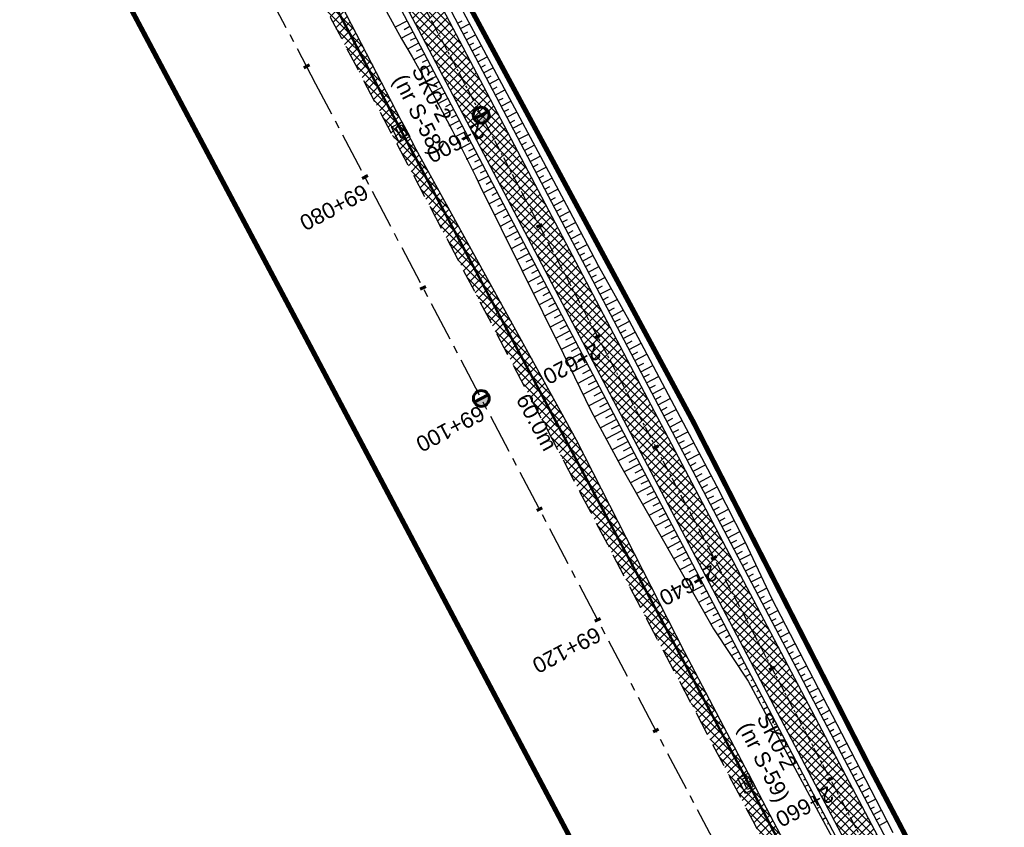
# Model space of a CAD drawing. Header units: metres. Extents: x 7529682 to 7533711, y 5721186 to 5727842.
# Tile 39 of 110: x 7530891 to 7530970, y 5725446 to 5725511. Entities that reach past the tile are written whole.
import ezdxf

# ---------------------------------------------------------------- set-up
doc = ezdxf.new("R2010")
doc.units = ezdxf.units.M
for name, pattern in [('817-dzialki-09-05-04$0$HIDDEN', [0.375, 0.25, -0.125]), ('CENTER', [50.8, 31.75, -6.35, 6.35, -6.35]), ('HIDDEN', [9.525, 6.35, -3.175])]:
    doc.linetypes.add(name, pattern=pattern)
for name, color, linetype in [('C-DROGI-SYTUACJA-ETYKIETY', 7, 'Continuous'), ('D-hatch-pobocza', 131, 'Continuous'), ('D-pobocza', 7, 'Continuous'), ('D-skarpa', 7, 'Continuous'), ('D-skarpa-kreskowanie', 7, 'Continuous')]:
    doc.layers.add(name, color=color, linetype=linetype)
doc.layers.add('D-hatch-ciag-pieszo-rowerowy', color=7, linetype='Continuous', lineweight=13, true_color=0xff9f80)
doc.layers.add('D-LR-etap-III', color=7, linetype='817-dzialki-09-05-04$0$HIDDEN', lineweight=50, true_color=0xff1aff)
for name, color, linetype, lineweight in [('D-krawędzie', 7, 'Continuous', 30), ('D-obrzeża', 7, 'Continuous', 30), ('D-oś', 10, 'CENTER', 30), ('Sieci-T-kanal technologiczny', 4, 'kt kanał technologiczny', 30)]:
    doc.layers.add(name, color=color, linetype=linetype, lineweight=lineweight)
for name, color, linetype, true_color in [('D-opis-KT-dlugosci', 7, 'Continuous', 0xff8000), ('D-opis-KT-studnie', 7, 'Continuous', 0xff8000), ('poprzeczki', 7, 'Continuous', 0x0000c7)]:
    doc.layers.add(name, color=color, linetype=linetype, true_color=true_color)
doc.styles.add('ARIAL', font='arial.ttf', dxfattribs={"height": 1})
doc.styles.get("Standard").update_dxf_attribs({"font": 'arial.ttf'})
doc.linetypes.add('kt kanał technologiczny', pattern='A,1,-0.8,["kt",Standard,S=0.5,R=0,X=-0.7,Y=-0.15],-0.3', length=2.1)
pattern_1 = [(45, (0, 0), (-0.33675960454, 0.33675960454), []), (135, (0, 0), (-0.33675960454, -0.33675960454), [])]

# ---------------------------------------------------------------- blocks, each defined once
blk = doc.blocks.new('kilometraz')
at = {"linetype": 'ByBlock', "lineweight": -2}
blk.add_hatch(color=0, dxfattribs=at).paths.add_polyline_path([(0, -0.28125, 0.41421356), (0.28125, 0, 0.41421356), (0, 0.28125)])
at = {"color": 0, "linetype": 'ByBlock', "lineweight": -2}
blk.add_line((0, 0.28125), (0, -0.28125), dxfattribs=at)
blk.add_circle((0, 0), 0.28125, dxfattribs=at)
blk = doc.blocks.new('AeccTickLine')
at = {"color": 0, "linetype": 'ByBlock', "lineweight": -2}
blk.add_line((0, 1), (0, -1), dxfattribs=at)
blk = doc.blocks.new('SKR2')
at = {"layer": 'Sieci-T-kanal technologiczny', "color": 2, "lineweight": 25}
for points in [[(0.028, -0.188), (0.958, -1.153), (0.282, -1.805), (-0.648, -0.84)], [(-0.038, -0.537), (0.607, -1.206), (0.233, -1.567), (-0.412, -0.898)]]:
    blk.add_lwpolyline(points, close=True, dxfattribs=at)
blk.add_lwpolyline([(-0.09, -1.232), (0.285, -0.872)], dxfattribs=at)

msp = doc.modelspace()

# ---------------------------------------------------------------- hatches: boundary and pattern name
at = {"layer": 'D-hatch-ciag-pieszo-rowerowy'}
h = msp.add_hatch(dxfattribs=at)
h.set_pattern_fill('ANSI37', color=256, scale=0.15, style=0)
h.set_pattern_definition(pattern_1)
h.paths.add_polyline_path([(7530908.012, 5725550.564), (7530907.843, 5725555.506, 0.112773), (7530906.702, 5725559.812), (7530903.597, 5725565.724, -0.119345), (7530903.024, 5725568.007), (7530902.99, 5725572.112), (7530902.831, 5725572.036), (7530899.665, 5725570.523), (7530904.4, 5725561.506, -0.112773), (7530906.681, 5725552.894), (7530906.773, 5725550.234, 0.113466), (7530910.233, 5725537.244), (7530924.386, 5725510.469), (7530927.177, 5725505.157), (7530928.436, 5725505.448), (7530925.491, 5725511.052), (7530911.472, 5725537.574, -0.113466)])
h.paths.add_polyline_path([(7530906.773, 5725550.234), (7530906.681, 5725552.894, 0.112773), (7530904.4, 5725561.506), (7530899.665, 5725570.523), (7530898.537, 5725569.984), (7530903.161, 5725561.178, -0.112773), (7530905.442, 5725552.566), (7530905.533, 5725549.904, 0.113466), (7530908.993, 5725536.913), (7530923.28, 5725509.886), (7530925.918, 5725504.866), (7530927.177, 5725505.157), (7530924.386, 5725510.469), (7530910.233, 5725537.244, -0.113466)])
h = msp.add_hatch(dxfattribs=at)
h.set_pattern_fill('ANSI37', color=256, scale=0.15, style=0)
h.set_pattern_definition(pattern_1)
h.paths.add_polyline_path([(7530928.436, 5725505.448), (7530927.177, 5725505.157), (7530956.378, 5725449.593), (7530965.549, 5725432.2), (7530966.879, 5725432.357), (7530957.484, 5725450.176)])
h.paths.add_polyline_path([(7530927.177, 5725505.157), (7530925.918, 5725504.866), (7530955.272, 5725449.011), (7530964.218, 5725432.043), (7530965.549, 5725432.2), (7530956.378, 5725449.593)])
at = {"layer": 'D-hatch-pobocza'}
h = msp.add_hatch(dxfattribs=at)
h.set_pattern_fill('ANSI37', color=256, scale=0.15, style=0)
h.set_pattern_definition(pattern_1)
h.paths.add_polyline_path([(7531057.01, 5725246.72), (7531044.19, 5725271.11), (7531030.97, 5725296.42), (7531019.37, 5725318.31), (7531007.54, 5725340.71), (7530994.47, 5725365.47), (7530982.58, 5725387.65), (7530971.81, 5725408.22), (7530959.96, 5725430.76), (7530944.54, 5725460.14), (7530935.92, 5725477.07), (7530923.1, 5725500.31), (7530908, 5725529.49), (7530889.658, 5725563.375), (7530889.586, 5725561.257), (7530918.172, 5725507.178), (7530950.163, 5725446.305), (7530993.419, 5725364.265), (7531022.766, 5725308.719), (7531053.81, 5725249.872), (7531081.166, 5725197.875), (7531103.902, 5725154.541), (7531128.123, 5725108.448), (7531149.321, 5725068.209), (7531151.44, 5725067.36), (7531152.004, 5725067.286), (7531141.2, 5725086.69), (7531129.87, 5725108.78), (7531118.46, 5725130.11), (7531107.39, 5725151.39), (7531095.36, 5725174.01), (7531083.61, 5725196.49), (7531071.56, 5725218.8)])

# ---------------------------------------------------------------- linework, layer by layer
at = {"layer": 'D-krawędzie', "linetype": 'HIDDEN', "ltscale": 0.3, "flags": 128}
msp.add_lwpolyline([(7530572.01, 5726166.06), (7530599.74, 5726113.52), (7530641.555, 5726032.008), (7530660.961, 5725995.07), (7530689.128, 5725941.54), (7530707.336, 5725907.032), (7530725.256, 5725873.093), (7530743.97, 5725837.654), (7530770.527, 5725787.119), (7530787.864, 5725754.267), (7530809.898, 5725712.542), (7530824.739, 5725684.389), (7530840.856, 5725653.693), (7530860.675, 5725616.154), (7530865.283, 5725607.394), (7530878.05, 5725583.08), (7530918.172, 5725507.178), (7530950.163, 5725446.305), (7530993.419, 5725364.265), (7531022.766, 5725308.719), (7531053.81, 5725249.872), (7531081.166, 5725197.875), (7531103.902, 5725154.541), (7531128.123, 5725108.448), (7531149.3, 5725068.25), (7531167.38, 5725033.767), (7531197.165, 5724976.988), (7531228.151, 5724918.034), (7531253.153, 5724870.491), (7531286.796, 5724806.654), (7531306.74, 5724768.665), (7531335.094, 5724714.652), (7531357.319, 5724672.439), (7531373.645, 5724641.454), (7531392.162, 5724605.999), (7531418.48, 5724555.853), (7531439.727, 5724515.582), (7531476.36, 5724446.19), (7531491.8, 5724416.76), (7531531.9, 5724339.933), (7531557.227, 5724291.659), (7531569.852, 5724267.577), (7531591.376, 5724226.548), (7531610.004, 5724191.103), (7531616.883, 5724177.999), (7531629.985, 5724153.025), (7531641.007, 5724132.022), (7531664.906, 5724087.617), (7531677.644, 5724064.786), (7531683.112, 5724054.988), (7531686.753, 5724048.18), (7531695.448, 5724031.697), (7531703.749, 5724015.917), (7531709.214, 5724005.514), (7531719.389, 5723986.147), (7531726.295, 5723973), (7531732.741, 5723960.736), (7531735.13, 5723956.19)], dxfattribs=at)
at = {"layer": 'D-LR-etap-III', "ltscale": 10, "flags": 128}
msp.add_lwpolyline([(7531750.474, 5723895.103, 0.4, 0.4, 0), (7531750.505, 5723895.13, 0.4, 0.4, 0), (7531682.71, 5724022.92, 0.4, 0.4, 0), (7531619.177, 5724147.204, 0.4, 0.4, 0), (7531592.309, 5724198.489, 0.4, 0.4, 0), (7531553.264, 5724272.919, 0.4, 0.4, 0), (7531504.02, 5724366.79, 0.4, 0.4, 0), (7531482.09, 5724407.62, 0.4, 0.4, 0), (7531412.35, 5724541.183, 0.4, 0.4, 0), (7531388.464, 5724586.93, 0.4, 0.4, 0), (7531345.12, 5724669.94, 0.4, 0.4, 0), (7531127.66, 5725081.67, 0.4, 0.4, 0), (7531059.253, 5725211.041, 0.4, 0.4, 0), (7531008.007, 5725307.954, 0.4, 0.4, 0), (7530964.182, 5725390.836, 0.4, 0.4, 0), (7530914.557, 5725484.684, 0.4, 0.4, 0), (7530865.243, 5725577.494, 0.4, 0.4, 0), (7530840.085, 5725624.059, 0.4, 0.4, 0), (7530802.56, 5725694.925, 0.4, 0.4, 0), (7530755.54, 5725787.51, 0.4, 0.4, 0), (7530708.718, 5725876.303, 0.4, 0.4, 0), (7530695.12, 5725902.09, 0.4, 0.4, 0), (7530642.914, 5726001.078, 0.4, 0.4, 0), (7530634.935, 5726016.147, 0.4, 0.4, 0), (7530610.82, 5726061.93, 0.4, 0.4, 0), (7530610.82, 5726061.93, 0.4, 0.4, 0), (7530607.21, 5726063.51, 0.4, 0.4, 0), (7530597.42, 5726080.68, 0.4, 0.4, 0), (7530591.16, 5726088.44, 0.4, 0.4, 0), (7530581.28, 5726107.21, 0.4, 0.4, 0), (7530571.29, 5726130.56, 0.4, 0.4, 0), (7530549.555, 5726171.527, 0.4, 0.4, 0), (7530531.014, 5726206.474, 0.4, 0.4, 0), (7530516.461, 5726236.017, 0.4, 0.4, 0), (7530500.799, 5726266.141, 0.4, 0.4, 0), (7530491.35, 5726283.94, 0.4, 0.4, 0), (7530482.4, 5726303.41, 0.4, 0.4, 0), (7530482.4, 5726303.41, 0.4, 0.4, 0), (7530450.41, 5726357.28, 0.4, 0.4, 0), (7530397.759, 5726458.5, 0.4, 0.4, 0), (7530334.708, 5726583.665, 0.4, 0.4, 0), (7530303.939, 5726645.168, 0.4, 0.4, 0), (7530300.51, 5726651.778, 0.4, 0.4, 0), (7530289.214, 5726671.967, 0.4, 0.4, 0), (7530281.54, 5726685.57, 0.4, 0.4, 0), (7530261.371, 5726724.163, 0.4, 0.4, 0), (7530254.03, 5726738.21, 0.4, 0.4, 0), (7530197.22, 5726845.06, 0.4, 0.4, 0), (7530194.71, 5726849.15, 0.4, 0.4, 0), (7530195.92, 5726850.75, 0.4, 0.4, 0), (7530170.547, 5726892.961, 0.4, 0.4, 0), (7530143.175, 5726945.066, 0.4, 0.4, 0), (7530105.06, 5727018.32, 0.4, 0.4, 0), (7530100.06, 5727027.16, 0.4, 0.4, 0), (7530062.319, 5727099.625, 0.4, 0.4, 0), (7530015.379, 5727189.42, 0.4, 0.4, 0), (7529983.208, 5727250.207, 0.4, 0.4, 0), (7529953.284, 5727306.747, 0.4, 0.4, 0), (7529900.671, 5727406.159, 0.4, 0.4, 0), (7529890.63, 5727425.131, 0.4, 0.4, 0), (7529875.155, 5727454.426, 0.4, 0.4, 0), (7529857.56, 5727487.787, 0.4, 0.4, 0), (7529835.194, 5727530.193, 0.4, 0.4, 0), (7529811.741, 5727574.662, 0.4, 0.4, 0), (7529792.102, 5727611.923, 0.4, 0.4, 0), (7529768.066, 5727657.47, 0.4, 0.4, 0), (7529755.211, 5727682.131, 0.4, 0.4, 0), (7529753.31, 5727681.13, 0.4, 0.4, 0), (7529739.21, 5727707.77, 0.4, 0.4, 0), (7529735.395, 5727711.252, 0.4, 0.4, 0), (7529725.42, 5727730.2, 0.4, 0.4, 0), (7529723.55, 5727729.88, 0.4, 0.4, 0), (7529695.567, 5727782.932, 0.4, 0.4, 0), (7529717.68, 5727794.024, 0.4, 0.4, 0), (7529736.275, 5727758.647, 0.4, 0.4, 0), (7529736.275, 5727758.647, 0.4, 0.4, 0), (7529744.511, 5727750.406, 0.4, 0.4, 0), (7529744.511, 5727750.406, 0.4, 0.4, 0), (7529750.283, 5727738.55, 0.4, 0.4, 0), (7529777.109, 5727687.569, 0.4, 0.4, 0), (7529796.515, 5727651.33, 0.4, 0.4, 0), (7529814.938, 5727616.793, 0.4, 0.4, 0), (7529839.007, 5727572.304, 0.4, 0.4, 0), (7529860.618, 5727532.509, 0.4, 0.4, 0), (7529882.349, 5727491.504, 0.4, 0.4, 0), (7529904.865, 5727449.096, 0.4, 0.4, 0), (7529920.747, 5727418.885, 0.4, 0.4, 0), (7529946.677, 5727368.547, 0.4, 0.4, 0), (7529972.025, 5727320.573, 0.4, 0.4, 0), (7529987.74, 5727290.153, 0.4, 0.4, 0), (7529996.497, 5727273.662, 0.4, 0.4, 0), (7530017.541, 5727234.203, 0.4, 0.4, 0), (7530033.054, 5727204.864, 0.4, 0.4, 0), (7530051.623, 5727170.223, 0.4, 0.4, 0), (7530069.277, 5727137.016, 0.4, 0.4, 0), (7530089.385, 5727097.534, 0.4, 0.4, 0), (7530109.713, 5727060.747, 0.4, 0.4, 0), (7530136.77, 5727011.64, 0.4, 0.4, 0), (7530162.447, 5726962.744, 0.4, 0.4, 0), (7530187.674, 5726916.992, 0.4, 0.4, 0), (7530207.821, 5726879.335, 0.4, 0.4, 0), (7530230.626, 5726834.519, 0.4, 0.4, 0), (7530262.288, 5726776.618, 0.4, 0.4, 0), (7530277.51, 5726760.213, 0.4, 0.4, 0), (7530286.037, 5726744.107, 0.4, 0.4, 0), (7530288.097, 5726735.884, 0.4, 0.4, 0), (7530290.394, 5726725.047, 0.4, 0.4, 0), (7530296.177, 5726713.583, 0.4, 0.4, 0), (7530302.726, 5726701.182, 0.4, 0.4, 0), (7530325.685, 5726657.466, 0.4, 0.4, 0), (7530343.244, 5726623.649, 0.4, 0.4, 0), (7530360.23, 5726591.747, 0.4, 0.4, 0), (7530383.209, 5726548.059, 0.4, 0.4, 0), (7530406.018, 5726503.606, 0.4, 0.4, 0), (7530427.465, 5726462.62, 0.4, 0.4, 0), (7530447.928, 5726424.388, 0.4, 0.4, 0), (7530471.127, 5726379.921, 0.4, 0.4, 0), (7530490.501, 5726343.033, 0.4, 0.4, 0), (7530509.499, 5726306.733, 0.4, 0.4, 0), (7530529.89, 5726267.244, 0.4, 0.4, 0), (7530543.852, 5726238.99, 0.4, 0.4, 0), (7530554.809, 5726218.944, 0.4, 0.4, 0), (7530559.027, 5726212.223, 0.4, 0.4, 0), (7530563.061, 5726206.41, 0.4, 0.4, 0), (7530566.934, 5726200.464, 0.4, 0.4, 0), (7530569.771, 5726194.902, 0.4, 0.4, 0), (7530571.473, 5726191.282, 0.4, 0.4, 0), (7530572.839, 5726188.025, 0.4, 0.4, 0), (7530575.295, 5726182.035, 0.4, 0.4, 0), (7530579.737, 5726173.306, 0.4, 0.4, 0), (7530583.3, 5726167.41, 0.4, 0.4, 0), (7530593.4, 5726163.33, 0.4, 0.4, 0), (7530598.618, 5726155.264, 0.4, 0.4, 0), (7530608.258, 5726140.497, 0.4, 0.4, 0), (7530603.27, 5726136.83, 0.4, 0.4, 0), (7530606.53, 5726131.84, 0.4, 0.4, 0), (7530604.239, 5726124.217, 0.4, 0.4, 0), (7530605.847, 5726121.63, 0.4, 0.4, 0), (7530608.972, 5726116.164, 0.4, 0.4, 0), (7530618.114, 5726097.791, 0.4, 0.4, 0), (7530651.213, 5726034.96, 0.4, 0.4, 0), (7530670.244, 5725998.611, 0.4, 0.4, 0), (7530698.075, 5725945.953, 0.4, 0.4, 0), (7530716.506, 5725911.305, 0.4, 0.4, 0), (7530735.223, 5725875.667, 0.4, 0.4, 0), (7530752.504, 5725842.155, 0.4, 0.4, 0), (7530778.311, 5725793.501, 0.4, 0.4, 0), (7530797.5, 5725756.382, 0.4, 0.4, 0), (7530812.519, 5725728.289, 0.4, 0.4, 0), (7530820.039, 5725713.16, 0.4, 0.4, 0), (7530822.422, 5725710.194, 0.4, 0.4, 0), (7530833.155, 5725688.801, 0.4, 0.4, 0), (7530849.629, 5725656.159, 0.4, 0.4, 0), (7530867.983, 5725621.964, 0.4, 0.4, 0), (7530872.63, 5725612.888, 0.4, 0.4, 0), (7530880.354, 5725597.595, 0.4, 0.4, 0), (7530883.839, 5725593.389, 0.4, 0.4, 0), (7530891.782, 5725587.763, 0.4, 0.4, 0), (7530895.039, 5725584.281, 0.4, 0.4, 0), (7530897.034, 5725580.941, 0.4, 0.4, 0), (7530900.952, 5725579.946, 0.4, 0.4, 0), (7530904.81, 5725571.977, 0.4, 0.4, 0), (7530903.682, 5725568.566, 0.4, 0.4, 0), (7530908.901, 5725558.845, 0.4, 0.4, 0), (7530910.252, 5725545.672, 0.4, 0.4, 0), (7530912.873, 5725538.646, 0.4, 0.4, 0), (7530945.278, 5725478.464, 0.4, 0.4, 0), (7530959.692, 5725450.246, 0.4, 0.4, 0), (7531002.827, 5725368.192, 0.4, 0.4, 0), (7531044.704, 5725290.314, 0.4, 0.4, 0), (7531064.099, 5725253.213, 0.4, 0.4, 0), (7531083.01, 5725216.678, 0.4, 0.4, 0), (7531113.013, 5725158.466, 0.4, 0.4, 0), (7531137.364, 5725113.071, 0.4, 0.4, 0), (7531150.831, 5725086.712, 0.4, 0.4, 0), (7531159.746, 5725076.641, 0.4, 0.4, 0), (7531166.31, 5725074.58, 0.4, 0.4, 0), (7531172.29, 5725062.58, 0.4, 0.4, 0), (7531170.59, 5725055.606, 0.4, 0.4, 0), (7531173.733, 5725044.081, 0.4, 0.4, 0), (7531215.342, 5724964.86, 0.4, 0.4, 0), (7531238.054, 5724921.685, 0.4, 0.4, 0), (7531262.39, 5724875.283, 0.4, 0.4, 0), (7531295.587, 5724811.266, 0.4, 0.4, 0), (7531348.488, 5724712.363, 0.4, 0.4, 0), (7531363.741, 5724682.684, 0.4, 0.4, 0), (7531366.987, 5724675.865, 0.4, 0.4, 0), (7531382.541, 5724646.111, 0.4, 0.4, 0), (7531401.299, 5724610.875, 0.4, 0.4, 0), (7531428.965, 5724558.862, 0.4, 0.4, 0), (7531449.111, 5724520.398, 0.4, 0.4, 0), (7531477.293, 5724465.831, 0.4, 0.4, 0), (7531500.996, 5724421.113, 0.4, 0.4, 0), (7531512.122, 5724400.549, 0.4, 0.4, 0), (7531513.782, 5724396.757, 0.4, 0.4, 0), (7531526.32, 5724379.39, 0.4, 0.4, 0), (7531566.784, 5724302.736, 0.4, 0.4, 0), (7531612.277, 5724225.61, 0.4, 0.4, 0), (7531620.493, 5724210.548, 0.4, 0.4, 0), (7531631.578, 5724196.258, 0.4, 0.4, 0), (7531653.484, 5724152.434, 0.4, 0.4, 0), (7531661.151, 5724128.494, 0.4, 0.4, 0), (7531673.881, 5724101.186, 0.4, 0.4, 0), (7531684.691, 5724081.184, 0.4, 0.4, 0), (7531699.212, 5724051.17, 0.4, 0.4, 0), (7531704.034, 5724040.584, 0.4, 0.4, 0), (7531704.034, 5724040.584, 0.4, 0.4, 0), (7531703.913, 5724037.17, 0.4, 0.4, 0), (7531736.42, 5723969.232, 0.4, 0.4, 0), (7531738.285, 5723967.699, 0.4, 0.4, 0), (7531742.181, 5723962.346, 0.4, 0.4, 0), (7531744.286, 5723958.616, 0.4, 0.4, 0), (7531755.393, 5723944.193, 0.4, 0.4, 0), (7531758.69, 5723936.76, 0.4, 0.4, 0), (7531780.08, 5723929.25, 0.4, 0.4, 0), (7531792.612, 5723906.338, 0.4, 0.4, 0), (7531792.612, 5723906.338, 0.4, 0.4, 0), (7531756.962, 5723883.055, 0.4, 0.4, 0), (7531750.46, 5723895.13, 0.4, 0.4, 0), (7531750.46, 5723895.13, 0, 0, 0)], format="xyseb", dxfattribs=at)
at = {"layer": 'D-obrzeża'}
for points in [[(7531033.909, 5725306.164), (7531023.945, 5725324.301, -0.004067), (7531021.63, 5725328.597), (7531000.738, 5725368.139), (7530957.484, 5725450.176), (7530925.491, 5725511.052), (7530911.472, 5725537.574, -0.113466), (7530908.012, 5725550.564), (7530907.843, 5725555.506, 0.112773), (7530906.702, 5725559.812), (7530903.597, 5725565.724, -0.119345), (7530903.024, 5725568.007), (7530902.99, 5725572.112)], [(7530898.537, 5725569.984), (7530903.161, 5725561.178, -0.112773), (7530905.442, 5725552.566), (7530905.533, 5725549.904, 0.113466), (7530908.993, 5725536.913), (7530923.28, 5725509.886), (7530955.272, 5725449.011), (7530998.527, 5725366.973), (7531019.429, 5725327.411, 0.004067), (7531021.744, 5725323.115), (7531031.707, 5725304.978, -0.004228)]]:
    msp.add_lwpolyline(points, format="xyb", dxfattribs=at)
at = {"layer": 'D-oś', "ltscale": 0.1}
msp.add_lwpolyline([(7531164.28, 5725032.142), (7531146.202, 5725066.622), (7531125.026, 5725106.818), (7531100.803, 5725152.914), (7531078.067, 5725196.247), (7531050.713, 5725248.241), (7531019.672, 5725307.084), (7530990.323, 5725362.632), (7530947.066, 5725444.675), (7530915.075, 5725505.546), (7530874.954, 5725581.449)], dxfattribs=at)
at = {"layer": 'D-oś', "ltscale": 0.03}
msp.add_lwpolyline([(7530894.636, 5725580.102), (7530904.4, 5725561.506, -0.112773), (7530906.681, 5725552.894), (7530906.773, 5725550.234, 0.113466), (7530910.233, 5725537.244), (7530924.386, 5725510.469), (7530956.378, 5725449.593), (7530999.633, 5725367.556), (7531020.53, 5725328.004, 0.004067), (7531022.845, 5725323.708), (7531022.845, 5725323.708), (7531032.808, 5725305.571, -0.004228)], format="xyb", dxfattribs=at)
at = {"layer": 'D-pobocza'}
for points in [[(7530898.085, 5725569.768), (7530902.718, 5725560.945, -0.112773), (7530904.942, 5725552.549), (7530905.038, 5725549.771, 0.113466), (7530908.497, 5725536.781), (7530922.837, 5725509.653), (7530954.83, 5725448.778), (7530998.085, 5725366.74), (7531018.989, 5725327.174, 0.004067), (7531021.304, 5725322.878), (7531031.267, 5725304.741, -0.004228)], [(7531034.349, 5725306.401), (7531024.385, 5725324.538, -0.004067), (7531022.07, 5725328.834), (7531001.18, 5725368.373), (7530957.927, 5725450.408), (7530925.934, 5725511.285), (7530911.968, 5725537.706, -0.113466), (7530908.508, 5725550.696), (7530908.342, 5725555.523, 0.112773), (7530907.145, 5725560.044), (7530903.027, 5725567.886)]]:
    msp.add_lwpolyline(points, format="xyb", dxfattribs=at)
msp.add_lwpolyline([(7531149.321, 5725068.209), (7531151.44, 5725067.36), (7531152.004, 5725067.286), (7531141.2, 5725086.69), (7531129.87, 5725108.78), (7531118.46, 5725130.11), (7531107.39, 5725151.39), (7531095.36, 5725174.01), (7531083.61, 5725196.49), (7531071.56, 5725218.8), (7531057.01, 5725246.72), (7531044.19, 5725271.11), (7531030.97, 5725296.42), (7531019.37, 5725318.31), (7531007.54, 5725340.71), (7530994.47, 5725365.47), (7530982.58, 5725387.65), (7530971.81, 5725408.22), (7530959.96, 5725430.76), (7530944.54, 5725460.14), (7530935.92, 5725477.07), (7530923.1, 5725500.31), (7530908, 5725529.49), (7530889.658, 5725563.375)], dxfattribs=at)
at = {"layer": 'D-skarpa', "linetype": 'Continuous'}
msp.add_lwpolyline([(7530919.957, 5725512.741), (7530921.925, 5725509.168, -0.019339), (7530928.213, 5725497.373), (7530934.871, 5725483.927), (7530937.067, 5725479.433), (7530939.438, 5725475.03), (7530944.377, 5725466.329), (7530946.852, 5725461.981), (7530949.632, 5725457.794), (7530954.545, 5725448.63), (7530956.726, 5725444.573)], format="xyb", dxfattribs=at)
msp.add_lwpolyline([(7530926.658, 5725511.67), (7530928.249, 5725508.689), (7530935.309, 5725495.454), (7530937.643, 5725491.032), (7530940.088, 5725486.668), (7530947.104, 5725473.411), (7530949.376, 5725468.956), (7530951.49, 5725464.419), (7530958.585, 5725450.753), (7530960.703, 5725446.67), (7530961.205, 5725445.687)], dxfattribs=at)
at = {"layer": 'D-skarpa-kreskowanie', "linetype": 'Continuous'}
for p, q in [((7530922.349, 5725510.577, 107.907), (7530921.42, 5725510.085, 107.206)), ((7530922.583, 5725510.135, 107.904), (7530922.122, 5725509.891, 107.557)), ((7530926.389, 5725510.418, 108.026), (7530926.755, 5725510.61, 107.751)), ((7530926.622, 5725509.976, 108.023), (7530927.356, 5725510.362, 107.47)), ((7530922.816, 5725509.693, 107.902), (7530921.902, 5725509.209, 107.212)), ((7530923.049, 5725509.25, 107.899), (7530922.598, 5725509.013, 107.559)), ((7530926.854, 5725509.533, 108.021), (7530927.223, 5725509.727, 107.743)), ((7530927.087, 5725509.09, 108.018), (7530927.827, 5725509.479, 107.461)), ((7530923.282, 5725508.808, 107.896), (7530922.394, 5725508.341, 107.228)), ((7530923.514, 5725508.365, 107.894), (7530923.078, 5725508.136, 107.565)), ((7530927.32, 5725508.648, 108.015), (7530927.691, 5725508.843, 107.736)), ((7530927.552, 5725508.205, 108.013), (7530928.297, 5725508.597, 107.451)), ((7530923.747, 5725507.922, 107.891), (7530922.888, 5725507.471, 107.244)), ((7530927.785, 5725507.763, 108.01), (7530928.159, 5725507.959, 107.728)), ((7530928.017, 5725507.32, 108.007), (7530928.768, 5725507.715, 107.442)), ((7530924.212, 5725507.037, 107.885), (7530923.382, 5725506.601, 107.26)), ((7530923.98, 5725507.48, 107.888), (7530923.557, 5725507.258, 107.57)), ((7530928.25, 5725506.877, 108.005), (7530928.627, 5725507.075, 107.721)), ((7530928.483, 5725506.435, 108.002), (7530929.239, 5725506.832, 107.432)), ((7530924.677, 5725506.152, 107.88), (7530923.856, 5725505.72, 107.261)), ((7530924.445, 5725506.595, 107.883), (7530924.036, 5725506.38, 107.574)), ((7530928.715, 5725505.992, 107.999), (7530929.095, 5725506.192, 107.713)), ((7530925.143, 5725505.267, 107.875), (7530924.316, 5725504.832, 107.252)), ((7530924.91, 5725505.709, 107.877), (7530924.498, 5725505.493, 107.567)), ((7530928.948, 5725505.55, 107.996), (7530929.71, 5725505.95, 107.423)), ((7530929.18, 5725505.107, 107.994), (7530929.563, 5725505.308, 107.706)), ((7530925.375, 5725504.824, 107.872), (7530924.96, 5725504.606, 107.56)), ((7530929.413, 5725504.664, 107.991), (7530930.18, 5725505.068, 107.413)), ((7530929.646, 5725504.222, 107.988), (7530930.031, 5725504.424, 107.698)), ((7530925.608, 5725504.382, 107.869), (7530924.775, 5725503.944, 107.242)), ((7530925.84, 5725503.939, 107.867), (7530925.423, 5725503.72, 107.552)), ((7530929.878, 5725503.779, 107.986), (7530930.651, 5725504.185, 107.404)), ((7530926.073, 5725503.496, 107.864), (7530925.235, 5725503.056, 107.233)), ((7530926.306, 5725503.054, 107.861), (7530925.885, 5725502.833, 107.545)), ((7530930.111, 5725503.337, 107.983), (7530930.499, 5725503.54, 107.691)), ((7530930.343, 5725502.894, 107.98), (7530931.122, 5725503.303, 107.394)), ((7530926.538, 5725502.611, 107.858), (7530925.695, 5725502.168, 107.223)), ((7530926.771, 5725502.169, 107.856), (7530926.348, 5725501.946, 107.537)), ((7530930.576, 5725502.451, 107.978), (7530930.967, 5725502.657, 107.683)), ((7530930.809, 5725502.009, 107.975), (7530931.592, 5725502.421, 107.385)), ((7530927.003, 5725501.726, 107.853), (7530926.158, 5725501.282, 107.216)), ((7530927.236, 5725501.283, 107.85), (7530926.813, 5725501.061, 107.532)), ((7530931.041, 5725501.566, 107.972), (7530931.435, 5725501.773, 107.676)), ((7530931.274, 5725501.124, 107.969), (7530932.063, 5725501.538, 107.375)), ((7530927.469, 5725500.841, 107.848), (7530926.623, 5725500.397, 107.211)), ((7530931.506, 5725500.681, 107.967), (7530931.902, 5725500.889, 107.669)), ((7530931.739, 5725500.238, 107.964), (7530932.534, 5725500.656, 107.366)), ((7530927.934, 5725499.956, 107.842), (7530927.089, 5725499.511, 107.206)), ((7530927.701, 5725500.398, 107.845), (7530927.279, 5725500.176, 107.527)), ((7530931.972, 5725499.796, 107.961), (7530932.37, 5725500.005, 107.661)), ((7530932.204, 5725499.353, 107.959), (7530933.005, 5725499.774, 107.356)), ((7530928.399, 5725499.07, 107.837), (7530927.554, 5725498.626, 107.201)), ((7530928.166, 5725499.513, 107.84), (7530927.744, 5725499.291, 107.521)), ((7530932.437, 5725498.911, 107.956), (7530932.838, 5725499.122, 107.654)), ((7530928.864, 5725498.185, 107.832), (7530928.02, 5725497.741, 107.195)), ((7530928.632, 5725498.628, 107.834), (7530928.209, 5725498.406, 107.516)), ((7530932.669, 5725498.468, 107.953), (7530933.475, 5725498.892, 107.346)), ((7530932.902, 5725498.025, 107.951), (7530933.306, 5725498.238, 107.646)), ((7530929.097, 5725497.743, 107.829), (7530928.674, 5725497.52, 107.51)), ((7530933.135, 5725497.583, 107.948), (7530933.946, 5725498.009, 107.337)), ((7530933.367, 5725497.14, 107.945), (7530933.774, 5725497.354, 107.639)), ((7530929.329, 5725497.3, 107.826), (7530928.472, 5725496.85, 107.181)), ((7530929.562, 5725496.857, 107.823), (7530929.128, 5725496.629, 107.497)), ((7530933.6, 5725496.698, 107.943), (7530934.417, 5725497.127, 107.327)), ((7530929.795, 5725496.415, 107.821), (7530928.916, 5725495.953, 107.159)), ((7530930.027, 5725495.972, 107.818), (7530929.583, 5725495.739, 107.483)), ((7530933.833, 5725496.255, 107.94), (7530934.242, 5725496.47, 107.631)), ((7530934.065, 5725495.812, 107.937), (7530934.887, 5725496.245, 107.318)), ((7530930.26, 5725495.53, 107.815), (7530929.36, 5725495.057, 107.138)), ((7530930.492, 5725495.087, 107.813), (7530930.037, 5725494.848, 107.47)), ((7530934.298, 5725495.37, 107.934), (7530934.71, 5725495.587, 107.624)), ((7530934.53, 5725494.927, 107.932), (7530935.358, 5725495.362, 107.309)), ((7530930.725, 5725494.644, 107.81), (7530929.804, 5725494.16, 107.116)), ((7530930.958, 5725494.202, 107.807), (7530930.492, 5725493.957, 107.456)), ((7530934.763, 5725494.485, 107.929), (7530935.177, 5725494.702, 107.617)), ((7530934.996, 5725494.042, 107.926), (7530935.824, 5725494.478, 107.302)), ((7530931.19, 5725493.759, 107.805), (7530930.248, 5725493.264, 107.095)), ((7530935.228, 5725493.599, 107.924), (7530935.643, 5725493.817, 107.611)), ((7530935.461, 5725493.157, 107.921), (7530936.291, 5725493.593, 107.296)), ((7530931.656, 5725492.874, 107.799), (7530930.692, 5725492.367, 107.073)), ((7530931.423, 5725493.317, 107.802), (7530930.946, 5725493.066, 107.443)), ((7530935.693, 5725492.714, 107.918), (7530936.109, 5725492.933, 107.605)), ((7530935.926, 5725492.272, 107.916), (7530936.758, 5725492.709, 107.289)), ((7530932.121, 5725491.989, 107.794), (7530931.135, 5725491.471, 107.052)), ((7530931.888, 5725492.431, 107.796), (7530931.401, 5725492.175, 107.429)), ((7530936.159, 5725491.829, 107.913), (7530936.575, 5725492.048, 107.599)), ((7530936.391, 5725491.386, 107.91), (7530937.225, 5725491.824, 107.283)), ((7530932.586, 5725491.104, 107.788), (7530931.579, 5725490.575, 107.03)), ((7530932.353, 5725491.546, 107.791), (7530931.855, 5725491.284, 107.416)), ((7530936.624, 5725490.944, 107.908), (7530937.041, 5725491.163, 107.593)), ((7530932.819, 5725490.661, 107.786), (7530932.31, 5725490.394, 107.403)), ((7530936.856, 5725490.501, 107.905), (7530937.694, 5725490.941, 107.274)), ((7530937.089, 5725490.059, 107.902), (7530937.514, 5725490.282, 107.582)), ((7530933.051, 5725490.218, 107.783), (7530932.023, 5725489.678, 107.009)), ((7530933.284, 5725489.776, 107.78), (7530932.764, 5725489.503, 107.389)), ((7530937.322, 5725489.616, 107.899), (7530938.183, 5725490.069, 107.251)), ((7530933.516, 5725489.333, 107.778), (7530932.467, 5725488.782, 106.987)), ((7530933.749, 5725488.891, 107.775), (7530933.219, 5725488.612, 107.376)), ((7530937.554, 5725489.173, 107.897), (7530937.991, 5725489.403, 107.568)), ((7530937.787, 5725488.731, 107.894), (7530938.672, 5725489.196, 107.228)), ((7530933.982, 5725488.448, 107.772), (7530932.911, 5725487.885, 106.966)), ((7530934.214, 5725488.005, 107.77), (7530933.673, 5725487.721, 107.362)), ((7530938.019, 5725488.288, 107.891), (7530938.468, 5725488.524, 107.554)), ((7530938.252, 5725487.846, 107.889), (7530939.161, 5725488.323, 107.204)), ((7530934.447, 5725487.563, 107.767), (7530933.355, 5725486.989, 106.944)), ((7530934.679, 5725487.12, 107.764), (7530934.128, 5725486.83, 107.349)), ((7530938.485, 5725487.403, 107.886), (7530938.945, 5725487.645, 107.539)), ((7530938.717, 5725486.96, 107.883), (7530939.649, 5725487.45, 107.181)), ((7530934.912, 5725486.678, 107.761), (7530933.798, 5725486.092, 106.923)), ((7530938.95, 5725486.518, 107.881), (7530939.422, 5725486.766, 107.525)), ((7530939.182, 5725486.075, 107.878), (7530940.136, 5725486.577, 107.16)), ((7530935.377, 5725485.792, 107.756), (7530934.242, 5725485.196, 106.901)), ((7530935.145, 5725486.235, 107.759), (7530934.582, 5725485.94, 107.335)), ((7530939.415, 5725485.633, 107.875), (7530939.893, 5725485.884, 107.516)), ((7530939.648, 5725485.19, 107.872), (7530940.604, 5725485.693, 107.152)), ((7530935.842, 5725484.907, 107.751), (7530934.686, 5725484.299, 106.88)), ((7530935.61, 5725485.35, 107.753), (7530935.037, 5725485.049, 107.322)), ((7530939.88, 5725484.747, 107.87), (7530940.359, 5725484.999, 107.509)), ((7530940.113, 5725484.305, 107.867), (7530941.072, 5725484.809, 107.145)), ((7530936.308, 5725484.022, 107.745), (7530935.127, 5725483.402, 106.856)), ((7530936.075, 5725484.465, 107.748), (7530935.491, 5725484.158, 107.308)), ((7530940.345, 5725483.862, 107.864), (7530940.826, 5725484.115, 107.503)), ((7530936.54, 5725483.579, 107.743), (7530935.944, 5725483.266, 107.293)), ((7530940.578, 5725483.42, 107.862), (7530941.54, 5725483.925, 107.138)), ((7530940.811, 5725482.977, 107.859), (7530941.292, 5725483.23, 107.496)), ((7530936.773, 5725483.137, 107.74), (7530935.567, 5725482.503, 106.831)), ((7530937.005, 5725482.694, 107.737), (7530936.396, 5725482.374, 107.278)), ((7530941.043, 5725482.534, 107.856), (7530942.007, 5725483.041, 107.13)), ((7530937.238, 5725482.252, 107.735), (7530936.006, 5725481.604, 106.806)), ((7530937.471, 5725481.809, 107.732), (7530936.848, 5725481.482, 107.263)), ((7530941.276, 5725482.092, 107.854), (7530941.759, 5725482.346, 107.49)), ((7530941.508, 5725481.649, 107.851), (7530942.475, 5725482.157, 107.123)), ((7530937.703, 5725481.366, 107.729), (7530936.445, 5725480.705, 106.781)), ((7530937.936, 5725480.924, 107.726), (7530937.3, 5725480.59, 107.248)), ((7530941.741, 5725481.207, 107.848), (7530942.225, 5725481.461, 107.484)), ((7530941.974, 5725480.764, 107.846), (7530942.943, 5725481.273, 107.116)), ((7530938.168, 5725480.481, 107.724), (7530936.884, 5725479.806, 106.757)), ((7530938.401, 5725480.039, 107.721), (7530937.754, 5725479.698, 107.234)), ((7530942.206, 5725480.321, 107.843), (7530942.692, 5725480.576, 107.477)), ((7530942.439, 5725479.879, 107.84), (7530943.411, 5725480.39, 107.108)), ((7530938.634, 5725479.596, 107.718), (7530937.344, 5725478.918, 106.747)), ((7530942.672, 5725479.436, 107.837), (7530943.158, 5725479.692, 107.471)), ((7530942.904, 5725478.994, 107.835), (7530943.878, 5725479.506, 107.101)), ((7530939.099, 5725478.711, 107.713), (7530937.818, 5725478.038, 106.748)), ((7530938.866, 5725479.153, 107.716), (7530938.224, 5725478.816, 107.232)), ((7530943.137, 5725478.551, 107.832), (7530943.625, 5725478.807, 107.465)), ((7530943.369, 5725478.108, 107.829), (7530944.346, 5725478.622, 107.094)), ((7530939.564, 5725477.826, 107.708), (7530938.293, 5725477.157, 106.75)), ((7530939.331, 5725478.268, 107.71), (7530938.693, 5725477.933, 107.23)), ((7530943.602, 5725477.666, 107.827), (7530944.091, 5725477.923, 107.458)), ((7530943.835, 5725477.223, 107.824), (7530944.814, 5725477.738, 107.086)), ((7530940.029, 5725476.94, 107.702), (7530938.767, 5725476.277, 106.751)), ((7530939.797, 5725477.383, 107.705), (7530939.163, 5725477.05, 107.228)), ((7530944.067, 5725476.781, 107.821), (7530944.558, 5725477.038, 107.452)), ((7530940.262, 5725476.498, 107.699), (7530939.633, 5725476.167, 107.226)), ((7530944.3, 5725476.338, 107.819), (7530945.282, 5725476.854, 107.079)), ((7530944.532, 5725475.895, 107.816), (7530945.024, 5725476.154, 107.446)), ((7530940.495, 5725476.055, 107.697), (7530939.241, 5725475.396, 106.753)), ((7530940.727, 5725475.613, 107.694), (7530940.104, 5725475.285, 107.224)), ((7530944.765, 5725475.453, 107.813), (7530945.75, 5725475.97, 107.072)), ((7530940.96, 5725475.17, 107.691), (7530939.727, 5725474.522, 106.763)), ((7530941.192, 5725474.727, 107.689), (7530940.583, 5725474.407, 107.23)), ((7530944.998, 5725475.01, 107.81), (7530945.49, 5725475.269, 107.439)), ((7530945.23, 5725474.568, 107.808), (7530946.217, 5725475.086, 107.064)), ((7530941.425, 5725474.285, 107.686), (7530940.221, 5725473.652, 106.779)), ((7530941.658, 5725473.842, 107.683), (7530941.063, 5725473.53, 107.235)), ((7530945.463, 5725474.125, 107.805), (7530945.957, 5725474.385, 107.433)), ((7530945.695, 5725473.682, 107.802), (7530946.685, 5725474.203, 107.057)), ((7530941.89, 5725473.4, 107.681), (7530940.715, 5725472.782, 106.795)), ((7530942.123, 5725472.957, 107.678), (7530941.542, 5725472.652, 107.241)), ((7530945.928, 5725473.24, 107.8), (7530946.423, 5725473.5, 107.427)), ((7530946.161, 5725472.797, 107.797), (7530947.151, 5725473.318, 107.051)), ((7530942.355, 5725472.514, 107.675), (7530941.208, 5725471.912, 106.811)), ((7530946.393, 5725472.355, 107.794), (7530946.886, 5725472.614, 107.423)), ((7530946.626, 5725471.912, 107.792), (7530947.606, 5725472.427, 107.053)), ((7530942.821, 5725471.629, 107.67), (7530941.702, 5725471.041, 106.828)), ((7530942.588, 5725472.072, 107.673), (7530942.022, 5725471.774, 107.246)), ((7530946.858, 5725471.469, 107.789), (7530947.346, 5725471.726, 107.422)), ((7530947.091, 5725471.027, 107.786), (7530948.06, 5725471.536, 107.056)), ((7530943.286, 5725470.744, 107.664), (7530942.196, 5725470.171, 106.844)), ((7530943.053, 5725471.187, 107.667), (7530942.501, 5725470.896, 107.251)), ((7530947.324, 5725470.584, 107.784), (7530947.806, 5725470.838, 107.421)), ((7530947.556, 5725470.142, 107.781), (7530948.515, 5725470.645, 107.059)), ((7530943.751, 5725469.859, 107.659), (7530942.69, 5725469.301, 106.86)), ((7530943.518, 5725470.301, 107.662), (7530942.981, 5725470.019, 107.257)), ((7530947.789, 5725469.699, 107.778), (7530948.265, 5725469.95, 107.419)), ((7530943.984, 5725469.416, 107.656), (7530943.46, 5725469.141, 107.262)), ((7530948.021, 5725469.256, 107.775), (7530948.969, 5725469.755, 107.062)), ((7530948.254, 5725468.814, 107.773), (7530948.725, 5725469.062, 107.418)), ((7530944.216, 5725468.974, 107.654), (7530943.184, 5725468.431, 106.876)), ((7530944.449, 5725468.531, 107.651), (7530943.94, 5725468.263, 107.268)), ((7530948.487, 5725468.371, 107.77), (7530949.42, 5725468.862, 107.067)), ((7530944.681, 5725468.088, 107.648), (7530943.678, 5725467.561, 106.892)), ((7530944.914, 5725467.646, 107.646), (7530944.419, 5725467.386, 107.273)), ((7530948.719, 5725467.929, 107.767), (7530949.176, 5725468.168, 107.424)), ((7530948.952, 5725467.486, 107.765), (7530949.843, 5725467.954, 107.093)), ((7530945.147, 5725467.203, 107.643), (7530944.171, 5725466.691, 106.908)), ((7530945.379, 5725466.761, 107.64), (7530944.899, 5725466.508, 107.278)), ((7530949.184, 5725467.043, 107.762), (7530949.62, 5725467.272, 107.434)), ((7530949.417, 5725466.601, 107.759), (7530950.266, 5725467.047, 107.12)), ((7530945.612, 5725466.318, 107.637), (7530944.666, 5725465.821, 106.925)), ((7530945.844, 5725465.875, 107.635), (7530945.379, 5725465.631, 107.284)), ((7530949.65, 5725466.158, 107.757), (7530950.063, 5725466.376, 107.445)), ((7530949.882, 5725465.716, 107.754), (7530950.689, 5725466.139, 107.147)), ((7530946.077, 5725465.433, 107.632), (7530945.161, 5725464.951, 106.942)), ((7530950.115, 5725465.273, 107.751), (7530950.507, 5725465.479, 107.456)), ((7530950.347, 5725464.83, 107.749), (7530951.111, 5725465.232, 107.173)), ((7530946.542, 5725464.548, 107.627), (7530945.656, 5725464.082, 106.959)), ((7530946.31, 5725464.99, 107.629), (7530945.859, 5725464.753, 107.29)), ((7530950.58, 5725464.388, 107.746), (7530950.951, 5725464.583, 107.466)), ((7530950.813, 5725463.945, 107.743), (7530951.538, 5725464.326, 107.197)), ((7530947.007, 5725463.662, 107.621), (7530946.151, 5725463.212, 106.977)), ((7530946.775, 5725464.105, 107.624), (7530946.339, 5725463.876, 107.296)), ((7530951.045, 5725463.503, 107.74), (7530951.407, 5725463.693, 107.468)), ((7530947.473, 5725462.777, 107.616), (7530946.646, 5725462.343, 106.994)), ((7530947.24, 5725463.22, 107.619), (7530946.819, 5725462.999, 107.302)), ((7530951.278, 5725463.06, 107.738), (7530951.999, 5725463.439, 107.195)), ((7530951.511, 5725462.617, 107.735), (7530951.87, 5725462.806, 107.464)), ((7530947.705, 5725462.335, 107.613), (7530947.302, 5725462.123, 107.31)), ((7530951.743, 5725462.175, 107.732), (7530952.46, 5725462.551, 107.193)), ((7530951.976, 5725461.732, 107.73), (7530952.333, 5725461.92, 107.461)), ((7530947.938, 5725461.892, 107.611), (7530947.177, 5725461.492, 107.038)), ((7530948.17, 5725461.449, 107.608), (7530947.813, 5725461.261, 107.338)), ((7530952.208, 5725461.29, 107.727), (7530952.92, 5725461.664, 107.191)), ((7530948.403, 5725461.007, 107.605), (7530947.733, 5725460.655, 107.101)), ((7530948.636, 5725460.564, 107.602), (7530948.323, 5725460.4, 107.367)), ((7530952.441, 5725460.847, 107.724), (7530952.796, 5725461.034, 107.457)), ((7530952.674, 5725460.404, 107.722), (7530953.381, 5725460.776, 107.189)), ((7530948.868, 5725460.122, 107.6), (7530948.289, 5725459.817, 107.163)), ((7530949.101, 5725459.679, 107.597), (7530948.834, 5725459.539, 107.396)), ((7530952.906, 5725459.962, 107.719), (7530953.259, 5725460.147, 107.453)), ((7530953.139, 5725459.519, 107.716), (7530953.842, 5725459.889, 107.187)), ((7530949.334, 5725459.236, 107.594), (7530948.845, 5725458.98, 107.226)), ((7530949.566, 5725458.794, 107.592), (7530949.345, 5725458.677, 107.425)), ((7530953.371, 5725459.077, 107.713), (7530953.722, 5725459.261, 107.45)), ((7530953.604, 5725458.634, 107.711), (7530954.303, 5725459.001, 107.185)), ((7530949.799, 5725458.351, 107.589), (7530949.401, 5725458.142, 107.289)), ((7530953.837, 5725458.191, 107.708), (7530954.185, 5725458.374, 107.446)), ((7530954.069, 5725457.749, 107.705), (7530954.763, 5725458.114, 107.183)), ((7530950.031, 5725457.909, 107.586), (7530949.852, 5725457.814, 107.451)), ((7530950.264, 5725457.466, 107.584), (7530949.908, 5725457.279, 107.316)), ((7530954.302, 5725457.306, 107.703), (7530954.648, 5725457.488, 107.442)), ((7530954.534, 5725456.864, 107.7), (7530955.224, 5725457.226, 107.181)), ((7530950.497, 5725457.023, 107.581), (7530950.32, 5725456.931, 107.448)), ((7530950.729, 5725456.581, 107.578), (7530950.381, 5725456.398, 107.316)), ((7530954.767, 5725456.421, 107.697), (7530955.111, 5725456.602, 107.438)), ((7530950.962, 5725456.138, 107.576), (7530950.789, 5725456.048, 107.446)), ((7530951.194, 5725455.696, 107.573), (7530950.853, 5725455.516, 107.316)), ((7530955, 5725455.978, 107.695), (7530955.685, 5725456.339, 107.179)), ((7530955.232, 5725455.536, 107.692), (7530955.574, 5725455.715, 107.435)), ((7530951.427, 5725455.253, 107.57), (7530951.258, 5725455.164, 107.443)), ((7530955.465, 5725455.093, 107.689), (7530956.146, 5725455.451, 107.176)), ((7530955.697, 5725454.651, 107.687), (7530956.037, 5725454.829, 107.431)), ((7530951.66, 5725454.81, 107.567), (7530951.326, 5725454.635, 107.316)), ((7530951.892, 5725454.368, 107.565), (7530951.727, 5725454.281, 107.44)), ((7530955.93, 5725454.208, 107.684), (7530956.606, 5725454.563, 107.174)), ((7530952.125, 5725453.925, 107.562), (7530951.798, 5725453.753, 107.316)), ((7530952.357, 5725453.483, 107.559), (7530952.196, 5725453.398, 107.438)), ((7530956.163, 5725453.765, 107.681), (7530956.5, 5725453.943, 107.427)), ((7530956.395, 5725453.323, 107.678), (7530957.067, 5725453.676, 107.172)), ((7530952.59, 5725453.04, 107.557), (7530952.271, 5725452.872, 107.316)), ((7530952.823, 5725452.597, 107.554), (7530952.665, 5725452.514, 107.435)), ((7530956.628, 5725452.88, 107.676), (7530956.963, 5725453.056, 107.424)), ((7530956.86, 5725452.438, 107.673), (7530957.528, 5725452.788, 107.17)), ((7530953.055, 5725452.155, 107.551), (7530952.743, 5725451.991, 107.316)), ((7530953.288, 5725451.712, 107.549), (7530953.134, 5725451.631, 107.432)), ((7530957.093, 5725451.995, 107.67), (7530957.426, 5725452.17, 107.42)), ((7530957.326, 5725451.552, 107.668), (7530957.989, 5725451.901, 107.168)), ((7530953.52, 5725451.27, 107.546), (7530953.215, 5725451.109, 107.316)), ((7530957.558, 5725451.11, 107.665), (7530957.889, 5725451.283, 107.416)), ((7530957.791, 5725450.667, 107.662), (7530958.449, 5725451.013, 107.166)), ((7530953.753, 5725450.827, 107.543), (7530953.602, 5725450.748, 107.43)), ((7530953.986, 5725450.384, 107.54), (7530953.688, 5725450.228, 107.316)), ((7530958.024, 5725450.225, 107.66), (7530958.351, 5725450.398, 107.413)), ((7530958.257, 5725449.783, 107.657), (7530958.909, 5725450.127, 107.165)), ((7530954.218, 5725449.942, 107.538), (7530954.071, 5725449.865, 107.427)), ((7530954.451, 5725449.499, 107.535), (7530954.16, 5725449.347, 107.316)), ((7530958.49, 5725449.34, 107.654), (7530958.815, 5725449.511, 107.409)), ((7530954.683, 5725449.057, 107.532), (7530954.54, 5725448.981, 107.424)), ((7530954.916, 5725448.614, 107.53), (7530954.633, 5725448.465, 107.316)), ((7530958.723, 5725448.898, 107.651), (7530959.37, 5725449.239, 107.164)), ((7530958.957, 5725448.456, 107.649), (7530959.278, 5725448.625, 107.406)), ((7530955.149, 5725448.172, 107.527), (7530955.01, 5725448.098, 107.422)), ((7530955.383, 5725447.73, 107.524), (7530955.107, 5725447.584, 107.316)), ((7530959.19, 5725448.013, 107.646), (7530959.831, 5725448.351, 107.163)), ((7530959.423, 5725447.571, 107.643), (7530959.742, 5725447.739, 107.403)), ((7530955.616, 5725447.287, 107.522), (7530955.48, 5725447.215, 107.419)), ((7530959.656, 5725447.129, 107.641), (7530960.291, 5725447.464, 107.162)), ((7530955.849, 5725446.845, 107.519), (7530955.58, 5725446.703, 107.316)), ((7530956.082, 5725446.403, 107.516), (7530955.95, 5725446.333, 107.416)), ((7530959.889, 5725446.686, 107.638), (7530960.205, 5725446.853, 107.4)), ((7530960.122, 5725446.244, 107.635), (7530960.751, 5725446.576, 107.162))]:
    msp.add_line(p, q, dxfattribs=at)
at = {"layer": 'Sieci-T-kanal technologiczny', "ltscale": 2}
msp.add_lwpolyline([(7531169.66, 5725032.077, 0.2, 0.2, 0), (7531142.107, 5725084.26, 0.2, 0.2, 0), (7531114.694, 5725136.505, 0.2, 0.2, 0), (7531087.251, 5725188.68, 0.2, 0.2, 0), (7531059.621, 5725240.865, 0.2, 0.2, 0), (7531032.248, 5725293.131, 0.2, 0.2, 0), (7531004.679, 5725345.294, 0.2, 0.2, 0), (7530977.028, 5725397.414, 0.2, 0.2, 0), (7530949.633, 5725449.668, 0.2, 0.2, 0), (7530921.914, 5725501.753, 0.2, 0.2, 0), (7530894.347, 5725553.917, 0.2, 0.2, 0), (7530892.596, 5725561.551, 0.2, 0.2, 0), (7530883.752, 5725574.779, 0.2, 0.2, 0), (7530867.104, 5725606.236, 0.2, 0.2, 0)], format="xyseb", dxfattribs=at)

# ---------------------------------------------------------------- block references
at = {"layer": 'C-DROGI-SYTUACJA-ETYKIETY', "color": 7, "linetype": 'Continuous', "lineweight": 60, "xscale": 0.25, "yscale": 0.25, "zscale": 0.25}
for p, rotation in [((7530914.334, 5725506.95), 297.860774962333), ((7530918.989, 5725498.099), 297.7238477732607), ((7530923.641, 5725489.247), 297.7238477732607), ((7530932.945, 5725471.543), 297.7238477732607), ((7530937.598, 5725462.691), 297.7238477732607), ((7530942.25, 5725453.839), 297.7238477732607)]:
    msp.add_blockref('AeccTickLine', p, dxfattribs=dict(at, rotation=rotation))
at = {"layer": 'C-DROGI-SYTUACJA-ETYKIETY', "color": 10, "linetype": 'Continuous', "lineweight": 60, "xscale": 2.249999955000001, "yscale": 2.249999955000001, "zscale": 2.249999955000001, "rotation": 297.7238477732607}
msp.add_blockref('kilometraz', (7530928.293, 5725480.395), dxfattribs=at)
at = {"layer": 'poprzeczki', "color": 10, "linetype": 'Continuous', "lineweight": 60, "xscale": 2.249999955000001, "yscale": 2.249999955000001, "zscale": 2.249999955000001, "rotation": 297.723847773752}
msp.add_blockref('kilometraz', (7530928.281, 5725503.057), dxfattribs=at)
at = {"layer": 'poprzeczki', "color": 7, "linetype": 'Continuous', "lineweight": 60, "xscale": 0.25, "yscale": 0.25, "zscale": 0.25, "rotation": 297.723847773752}
for p in [(7530932.933, 5725494.205), (7530937.585, 5725485.353), (7530942.237, 5725476.501), (7530946.889, 5725467.649), (7530951.541, 5725458.797), (7530956.193, 5725449.945)]:
    msp.add_blockref('AeccTickLine', p, dxfattribs=at)
at = {"layer": 'Sieci-T-kanal technologiczny', "rotation": 163.7281158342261}
for p in [(7530921.713, 5725500.716), (7530949.402, 5725448.616)]:
    msp.add_blockref('SKR2', p, dxfattribs=at)

# ---------------------------------------------------------------- texts
at = {"layer": 'C-DROGI-SYTUACJA-ETYKIETY', "color": 7}
for s, p in [('2+600', (7530928.123, 5725502.551)), ('69+080', (7530918.832, 5725497.593)), ('2+620', (7530937.427, 5725484.847)), ('69+100', (7530928.136, 5725479.889)), ('2+640', (7530946.732, 5725467.143)), ('69+120', (7530937.44, 5725462.185)), ('2+660', (7530956.036, 5725449.439))]:
    msp.add_text(s, height=1.25, rotation=207.72385, dxfattribs=at).set_placement(p)
at = {"layer": 'D-opis-KT-dlugosci', "style": 'ARIAL'}
msp.add_text('60.0m', height=1.25, rotation=298.33464, dxfattribs=at).set_placement((7530931.031, 5725480.338))
at = {"layer": 'D-opis-KT-studnie', "char_height": 1.25, "attachment_point": 1, "rotation": 297, "line_spacing_factor": 0.8, "style": 'ARIAL'}
for s, insert in [('SK0-2\\P(nr S-58)', (7530923.801, 5725507.248, 10.12)), ('SK0-2\\P(nr S-59)', (7530951.385, 5725455.433, 10.12))]:
    msp.add_mtext_dynamic_manual_height_columns(s, width=11.25549, gutter_width=6, heights=[0], dxfattribs=dict(at, insert=insert))

doc.saveas('drawing.dxf')
